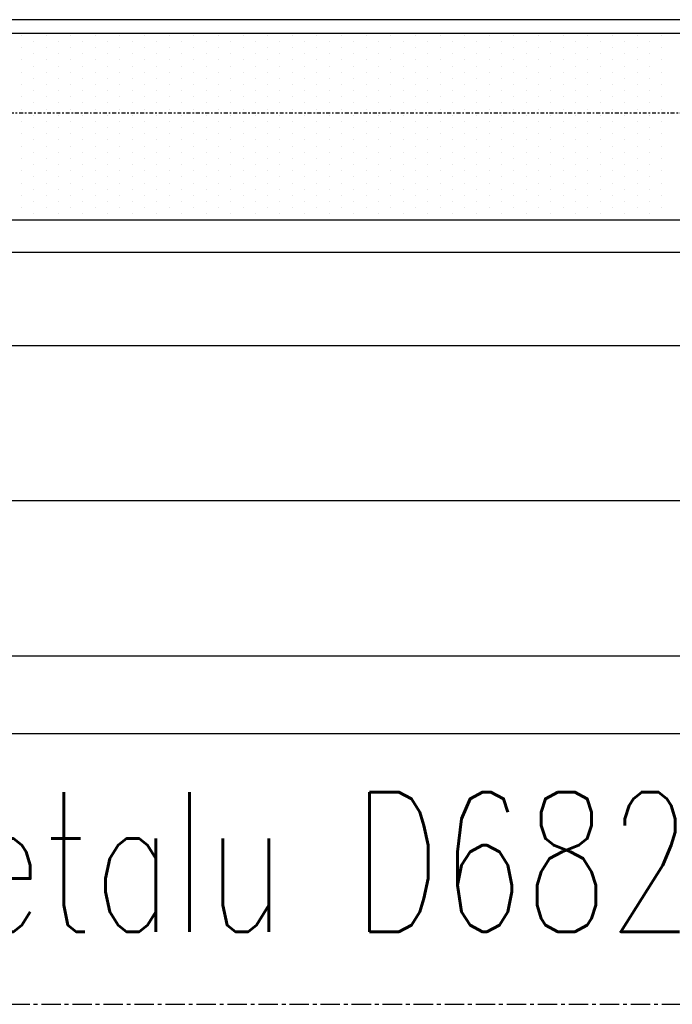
# Model space of a CAD drawing. Header units: inches. Extents: x -281236 to -70395, y 38777 to 102341.
# Tile 115 of 244: x -140590 to -140548, y 50524 to 50588. Entities that reach past the tile are written whole.
import ezdxf

# ---------------------------------------------------------------- set-up
doc = ezdxf.new("R2010")
doc.units = ezdxf.units.IN
doc.header["$MEASUREMENT"] = 0
for name, pattern in [('CENTER', [2, 1.25, -0.25, 0.25, -0.25]), ('DASHDOT', [1, 0.5, -0.25, 0, -0.25]), ('DASHED2', [0.375, 0.25, -0.125])]:
    doc.linetypes.add(name, pattern=pattern)
for name, color, linetype in [('cokół_widok', 255, 'Continuous'), ('Ele-balustrada', 64, 'Continuous'), ('Okn---okna', 5, 'Continuous'), ('Os-osie glowne', 8, 'CENTER'), ('Sc-nadproza kon', 5, 'DASHED2'), ('Sch-opis', 51, 'Continuous'), ('W-idok', 9, 'Continuous'), ('Wyp-grzejniki', 56, 'Continuous')]:
    doc.layers.add(name, color=color, linetype=linetype)
doc.styles.add('ROMANS', font='romans', dxfattribs={"width": 0.85})

# ---------------------------------------------------------------- blocks, each defined once
blk = doc.blocks.new('G_170')
at = {"layer": 'Wyp-grzejniki'}
for p, q in [((0, 0), (-180, 0)), ((-90.173, -0.11), (-90.173, -0.11)), ((-89.379, -0.506), (-89.379, -0.506)), ((-88.585, -0.11), (-88.585, -0.11)), ((-87.791, -0.506), (-87.791, -0.506)), ((-86.998, -0.11), (-86.998, -0.11)), ((-86.204, -0.506), (-86.204, -0.506)), ((-85.41, -0.11), (-85.41, -0.11)), ((-84.616, -0.506), (-84.616, -0.506)), ((-83.823, -0.11), (-83.823, -0.11)), ((-83.029, -0.506), (-83.029, -0.506)), ((-82.235, -0.11), (-82.235, -0.11)), ((-81.441, -0.506), (-81.441, -0.506)), ((-80.648, -0.11), (-80.648, -0.11)), ((-79.854, -0.506), (-79.854, -0.506)), ((-79.06, -0.11), (-79.06, -0.11)), ((-78.266, -0.506), (-78.266, -0.506)), ((-77.473, -0.11), (-77.473, -0.11)), ((-76.679, -0.506), (-76.679, -0.506)), ((-75.885, -0.11), (-75.885, -0.11)), ((-75.091, -0.506), (-75.091, -0.506)), ((-74.298, -0.11), (-74.298, -0.11)), ((-73.504, -0.506), (-73.504, -0.506)), ((-72.71, -0.11), (-72.71, -0.11)), ((-71.916, -0.506), (-71.916, -0.506)), ((-71.123, -0.11), (-71.123, -0.11)), ((-70.329, -0.506), (-70.329, -0.506)), ((-69.535, -0.11), (-69.535, -0.11)), ((-68.741, -0.506), (-68.741, -0.506)), ((-67.948, -0.11), (-67.948, -0.11)), ((-67.154, -0.506), (-67.154, -0.506)), ((-66.36, -0.11), (-66.36, -0.11)), ((-65.566, -0.506), (-65.566, -0.506)), ((-64.773, -0.11), (-64.773, -0.11)), ((-63.979, -0.506), (-63.979, -0.506)), ((-63.185, -0.11), (-63.185, -0.11)), ((-62.391, -0.506), (-62.391, -0.506)), ((-61.598, -0.11), (-61.598, -0.11)), ((-60.804, -0.506), (-60.804, -0.506)), ((-60.01, -0.11), (-60.01, -0.11)), ((-59.216, -0.506), (-59.216, -0.506)), ((-58.423, -0.11), (-58.423, -0.11)), ((-57.629, -0.506), (-57.629, -0.506)), ((-56.835, -0.11), (-56.835, -0.11)), ((-56.041, -0.506), (-56.041, -0.506)), ((-55.248, -0.11), (-55.248, -0.11)), ((-54.454, -0.506), (-54.454, -0.506)), ((-53.66, -0.11), (-53.66, -0.11)), ((-52.866, -0.506), (-52.866, -0.506)), ((-52.073, -0.11), (-52.073, -0.11)), ((-51.279, -0.506), (-51.279, -0.506)), ((-50.485, -0.11), (-50.485, -0.11)), ((-49.691, -0.506), (-49.691, -0.506)), ((-48.898, -0.11), (-48.898, -0.11)), ((-90.173, -0.903), (-90.173, -0.903)), ((-88.585, -0.903), (-88.585, -0.903)), ((-86.998, -0.903), (-86.998, -0.903)), ((-85.41, -0.903), (-85.41, -0.903)), ((-83.823, -0.903), (-83.823, -0.903)), ((-82.235, -0.903), (-82.235, -0.903)), ((-80.648, -0.903), (-80.648, -0.903)), ((-79.06, -0.903), (-79.06, -0.903)), ((-77.473, -0.903), (-77.473, -0.903)), ((-75.885, -0.903), (-75.885, -0.903)), ((-74.298, -0.903), (-74.298, -0.903)), ((-72.71, -0.903), (-72.71, -0.903)), ((-71.123, -0.903), (-71.123, -0.903)), ((-69.535, -0.903), (-69.535, -0.903)), ((-67.948, -0.903), (-67.948, -0.903)), ((-66.36, -0.903), (-66.36, -0.903)), ((-64.773, -0.903), (-64.773, -0.903)), ((-63.185, -0.903), (-63.185, -0.903)), ((-61.598, -0.903), (-61.598, -0.903)), ((-60.01, -0.903), (-60.01, -0.903)), ((-58.423, -0.903), (-58.423, -0.903)), ((-56.835, -0.903), (-56.835, -0.903)), ((-55.248, -0.903), (-55.248, -0.903)), ((-53.66, -0.903), (-53.66, -0.903)), ((-52.073, -0.903), (-52.073, -0.903)), ((-50.485, -0.903), (-50.485, -0.903)), ((-48.898, -0.903), (-48.898, -0.903)), ((-90.173, -1.697), (-90.173, -1.697)), ((-89.379, -1.3), (-89.379, -1.3)), ((-88.585, -1.697), (-88.585, -1.697)), ((-87.791, -1.3), (-87.791, -1.3)), ((-86.998, -1.697), (-86.998, -1.697)), ((-86.204, -1.3), (-86.204, -1.3)), ((-85.41, -1.697), (-85.41, -1.697)), ((-84.616, -1.3), (-84.616, -1.3)), ((-83.823, -1.697), (-83.823, -1.697)), ((-83.029, -1.3), (-83.029, -1.3)), ((-82.235, -1.697), (-82.235, -1.697)), ((-81.441, -1.3), (-81.441, -1.3)), ((-80.648, -1.697), (-80.648, -1.697)), ((-79.854, -1.3), (-79.854, -1.3)), ((-79.06, -1.697), (-79.06, -1.697)), ((-78.266, -1.3), (-78.266, -1.3)), ((-77.473, -1.697), (-77.473, -1.697)), ((-76.679, -1.3), (-76.679, -1.3)), ((-75.885, -1.697), (-75.885, -1.697)), ((-75.091, -1.3), (-75.091, -1.3)), ((-74.298, -1.697), (-74.298, -1.697)), ((-73.504, -1.3), (-73.504, -1.3)), ((-72.71, -1.697), (-72.71, -1.697)), ((-71.916, -1.3), (-71.916, -1.3)), ((-71.123, -1.697), (-71.123, -1.697)), ((-70.329, -1.3), (-70.329, -1.3)), ((-69.535, -1.697), (-69.535, -1.697)), ((-68.741, -1.3), (-68.741, -1.3)), ((-67.948, -1.697), (-67.948, -1.697)), ((-67.154, -1.3), (-67.154, -1.3)), ((-66.36, -1.697), (-66.36, -1.697)), ((-65.566, -1.3), (-65.566, -1.3)), ((-64.773, -1.697), (-64.773, -1.697)), ((-63.979, -1.3), (-63.979, -1.3)), ((-63.185, -1.697), (-63.185, -1.697)), ((-62.391, -1.3), (-62.391, -1.3)), ((-61.598, -1.697), (-61.598, -1.697)), ((-60.804, -1.3), (-60.804, -1.3)), ((-60.01, -1.697), (-60.01, -1.697)), ((-59.216, -1.3), (-59.216, -1.3)), ((-58.423, -1.697), (-58.423, -1.697)), ((-57.629, -1.3), (-57.629, -1.3)), ((-56.835, -1.697), (-56.835, -1.697)), ((-56.041, -1.3), (-56.041, -1.3)), ((-55.248, -1.697), (-55.248, -1.697)), ((-54.454, -1.3), (-54.454, -1.3)), ((-53.66, -1.697), (-53.66, -1.697)), ((-52.866, -1.3), (-52.866, -1.3)), ((-52.073, -1.697), (-52.073, -1.697)), ((-51.279, -1.3), (-51.279, -1.3)), ((-50.485, -1.697), (-50.485, -1.697)), ((-49.691, -1.3), (-49.691, -1.3)), ((-48.898, -1.697), (-48.898, -1.697)), ((-90.173, -2.491), (-90.173, -2.491)), ((-89.379, -2.094), (-89.379, -2.094)), ((-88.585, -2.491), (-88.585, -2.491)), ((-87.791, -2.094), (-87.791, -2.094)), ((-86.998, -2.491), (-86.998, -2.491)), ((-86.204, -2.094), (-86.204, -2.094)), ((-85.41, -2.491), (-85.41, -2.491)), ((-84.616, -2.094), (-84.616, -2.094)), ((-83.823, -2.491), (-83.823, -2.491)), ((-83.029, -2.094), (-83.029, -2.094)), ((-82.235, -2.491), (-82.235, -2.491)), ((-81.441, -2.094), (-81.441, -2.094)), ((-80.648, -2.491), (-80.648, -2.491)), ((-79.854, -2.094), (-79.854, -2.094)), ((-79.06, -2.491), (-79.06, -2.491)), ((-78.266, -2.094), (-78.266, -2.094)), ((-77.473, -2.491), (-77.473, -2.491)), ((-76.679, -2.094), (-76.679, -2.094)), ((-75.885, -2.491), (-75.885, -2.491)), ((-75.091, -2.094), (-75.091, -2.094)), ((-74.298, -2.491), (-74.298, -2.491)), ((-73.504, -2.094), (-73.504, -2.094)), ((-72.71, -2.491), (-72.71, -2.491)), ((-71.916, -2.094), (-71.916, -2.094)), ((-71.123, -2.491), (-71.123, -2.491)), ((-70.329, -2.094), (-70.329, -2.094)), ((-69.535, -2.491), (-69.535, -2.491)), ((-68.741, -2.094), (-68.741, -2.094)), ((-67.948, -2.491), (-67.948, -2.491)), ((-67.154, -2.094), (-67.154, -2.094)), ((-66.36, -2.491), (-66.36, -2.491)), ((-65.566, -2.094), (-65.566, -2.094)), ((-64.773, -2.491), (-64.773, -2.491)), ((-63.979, -2.094), (-63.979, -2.094)), ((-63.185, -2.491), (-63.185, -2.491)), ((-62.391, -2.094), (-62.391, -2.094)), ((-61.598, -2.491), (-61.598, -2.491)), ((-60.804, -2.094), (-60.804, -2.094)), ((-60.01, -2.491), (-60.01, -2.491)), ((-59.216, -2.094), (-59.216, -2.094)), ((-58.423, -2.491), (-58.423, -2.491)), ((-57.629, -2.094), (-57.629, -2.094)), ((-56.835, -2.491), (-56.835, -2.491)), ((-56.041, -2.094), (-56.041, -2.094)), ((-55.248, -2.491), (-55.248, -2.491)), ((-54.454, -2.094), (-54.454, -2.094)), ((-53.66, -2.491), (-53.66, -2.491)), ((-52.866, -2.094), (-52.866, -2.094)), ((-52.073, -2.491), (-52.073, -2.491)), ((-51.279, -2.094), (-51.279, -2.094)), ((-50.485, -2.491), (-50.485, -2.491)), ((-49.691, -2.094), (-49.691, -2.094)), ((-48.898, -2.491), (-48.898, -2.491)), ((-89.379, -2.888), (-89.379, -2.888)), ((-87.791, -2.888), (-87.791, -2.888)), ((-86.204, -2.888), (-86.204, -2.888)), ((-84.616, -2.888), (-84.616, -2.888)), ((-83.029, -2.888), (-83.029, -2.888)), ((-81.441, -2.888), (-81.441, -2.888)), ((-79.854, -2.888), (-79.854, -2.888)), ((-78.266, -2.888), (-78.266, -2.888)), ((-76.679, -2.888), (-76.679, -2.888)), ((-75.091, -2.888), (-75.091, -2.888)), ((-73.504, -2.888), (-73.504, -2.888)), ((-71.916, -2.888), (-71.916, -2.888)), ((-70.329, -2.888), (-70.329, -2.888)), ((-68.741, -2.888), (-68.741, -2.888)), ((-67.154, -2.888), (-67.154, -2.888)), ((-65.566, -2.888), (-65.566, -2.888)), ((-63.979, -2.888), (-63.979, -2.888)), ((-62.391, -2.888), (-62.391, -2.888)), ((-60.804, -2.888), (-60.804, -2.888)), ((-59.216, -2.888), (-59.216, -2.888)), ((-57.629, -2.888), (-57.629, -2.888)), ((-56.041, -2.888), (-56.041, -2.888)), ((-54.454, -2.888), (-54.454, -2.888)), ((-52.866, -2.888), (-52.866, -2.888)), ((-51.279, -2.888), (-51.279, -2.888)), ((-49.691, -2.888), (-49.691, -2.888)), ((-90.173, -3.285), (-90.173, -3.285)), ((-89.379, -3.681), (-89.379, -3.681)), ((-88.585, -3.285), (-88.585, -3.285)), ((-87.791, -3.681), (-87.791, -3.681)), ((-86.998, -3.285), (-86.998, -3.285)), ((-86.204, -3.681), (-86.204, -3.681)), ((-85.41, -3.285), (-85.41, -3.285)), ((-84.616, -3.681), (-84.616, -3.681)), ((-83.823, -3.285), (-83.823, -3.285)), ((-83.029, -3.681), (-83.029, -3.681)), ((-82.235, -3.285), (-82.235, -3.285)), ((-81.441, -3.681), (-81.441, -3.681)), ((-80.648, -3.285), (-80.648, -3.285)), ((-79.854, -3.681), (-79.854, -3.681)), ((-79.06, -3.285), (-79.06, -3.285)), ((-78.266, -3.681), (-78.266, -3.681)), ((-77.473, -3.285), (-77.473, -3.285)), ((-76.679, -3.681), (-76.679, -3.681)), ((-75.885, -3.285), (-75.885, -3.285)), ((-75.091, -3.681), (-75.091, -3.681)), ((-74.298, -3.285), (-74.298, -3.285)), ((-73.504, -3.681), (-73.504, -3.681)), ((-72.71, -3.285), (-72.71, -3.285)), ((-71.916, -3.681), (-71.916, -3.681)), ((-71.123, -3.285), (-71.123, -3.285)), ((-70.329, -3.681), (-70.329, -3.681)), ((-69.535, -3.285), (-69.535, -3.285)), ((-68.741, -3.681), (-68.741, -3.681)), ((-67.948, -3.285), (-67.948, -3.285)), ((-67.154, -3.681), (-67.154, -3.681)), ((-66.36, -3.285), (-66.36, -3.285)), ((-65.566, -3.681), (-65.566, -3.681)), ((-64.773, -3.285), (-64.773, -3.285)), ((-63.979, -3.681), (-63.979, -3.681)), ((-63.185, -3.285), (-63.185, -3.285)), ((-62.391, -3.681), (-62.391, -3.681)), ((-61.598, -3.285), (-61.598, -3.285)), ((-60.804, -3.681), (-60.804, -3.681)), ((-60.01, -3.285), (-60.01, -3.285)), ((-59.216, -3.681), (-59.216, -3.681)), ((-58.423, -3.285), (-58.423, -3.285)), ((-57.629, -3.681), (-57.629, -3.681)), ((-56.835, -3.285), (-56.835, -3.285)), ((-56.041, -3.681), (-56.041, -3.681)), ((-55.248, -3.285), (-55.248, -3.285)), ((-54.454, -3.681), (-54.454, -3.681)), ((-53.66, -3.285), (-53.66, -3.285)), ((-52.866, -3.681), (-52.866, -3.681)), ((-52.073, -3.285), (-52.073, -3.285)), ((-51.279, -3.681), (-51.279, -3.681)), ((-50.485, -3.285), (-50.485, -3.285)), ((-49.691, -3.681), (-49.691, -3.681)), ((-48.898, -3.285), (-48.898, -3.285)), ((-90.173, -4.078), (-90.173, -4.078)), ((-88.585, -4.078), (-88.585, -4.078)), ((-86.998, -4.078), (-86.998, -4.078)), ((-85.41, -4.078), (-85.41, -4.078)), ((-83.823, -4.078), (-83.823, -4.078)), ((-82.235, -4.078), (-82.235, -4.078)), ((-80.648, -4.078), (-80.648, -4.078)), ((-79.06, -4.078), (-79.06, -4.078)), ((-77.473, -4.078), (-77.473, -4.078)), ((-75.885, -4.078), (-75.885, -4.078)), ((-74.298, -4.078), (-74.298, -4.078)), ((-72.71, -4.078), (-72.71, -4.078)), ((-71.123, -4.078), (-71.123, -4.078)), ((-69.535, -4.078), (-69.535, -4.078)), ((-67.948, -4.078), (-67.948, -4.078)), ((-66.36, -4.078), (-66.36, -4.078)), ((-64.773, -4.078), (-64.773, -4.078)), ((-63.185, -4.078), (-63.185, -4.078)), ((-61.598, -4.078), (-61.598, -4.078)), ((-60.01, -4.078), (-60.01, -4.078)), ((-58.423, -4.078), (-58.423, -4.078)), ((-56.835, -4.078), (-56.835, -4.078)), ((-55.248, -4.078), (-55.248, -4.078)), ((-53.66, -4.078), (-53.66, -4.078)), ((-52.073, -4.078), (-52.073, -4.078)), ((-50.485, -4.078), (-50.485, -4.078)), ((-48.898, -4.078), (-48.898, -4.078)), ((-90.173, -4.872), (-90.173, -4.872)), ((-89.379, -4.475), (-89.379, -4.475)), ((-88.585, -4.872), (-88.585, -4.872)), ((-87.791, -4.475), (-87.791, -4.475)), ((-86.998, -4.872), (-86.998, -4.872)), ((-86.204, -4.475), (-86.204, -4.475)), ((-85.41, -4.872), (-85.41, -4.872)), ((-84.616, -4.475), (-84.616, -4.475)), ((-83.823, -4.872), (-83.823, -4.872)), ((-83.029, -4.475), (-83.029, -4.475)), ((-82.235, -4.872), (-82.235, -4.872)), ((-81.441, -4.475), (-81.441, -4.475)), ((-80.648, -4.872), (-80.648, -4.872)), ((-79.854, -4.475), (-79.854, -4.475)), ((-79.06, -4.872), (-79.06, -4.872)), ((-78.266, -4.475), (-78.266, -4.475)), ((-77.473, -4.872), (-77.473, -4.872)), ((-76.679, -4.475), (-76.679, -4.475)), ((-75.885, -4.872), (-75.885, -4.872)), ((-75.091, -4.475), (-75.091, -4.475)), ((-74.298, -4.872), (-74.298, -4.872)), ((-73.504, -4.475), (-73.504, -4.475)), ((-72.71, -4.872), (-72.71, -4.872)), ((-71.916, -4.475), (-71.916, -4.475)), ((-71.123, -4.872), (-71.123, -4.872)), ((-70.329, -4.475), (-70.329, -4.475)), ((-69.535, -4.872), (-69.535, -4.872)), ((-68.741, -4.475), (-68.741, -4.475)), ((-67.948, -4.872), (-67.948, -4.872)), ((-67.154, -4.475), (-67.154, -4.475)), ((-66.36, -4.872), (-66.36, -4.872)), ((-65.566, -4.475), (-65.566, -4.475)), ((-64.773, -4.872), (-64.773, -4.872)), ((-63.979, -4.475), (-63.979, -4.475)), ((-63.185, -4.872), (-63.185, -4.872)), ((-62.391, -4.475), (-62.391, -4.475)), ((-61.598, -4.872), (-61.598, -4.872)), ((-60.804, -4.475), (-60.804, -4.475)), ((-60.01, -4.872), (-60.01, -4.872)), ((-59.216, -4.475), (-59.216, -4.475)), ((-58.423, -4.872), (-58.423, -4.872)), ((-57.629, -4.475), (-57.629, -4.475)), ((-56.835, -4.872), (-56.835, -4.872)), ((-56.041, -4.475), (-56.041, -4.475)), ((-55.248, -4.872), (-55.248, -4.872)), ((-54.454, -4.475), (-54.454, -4.475)), ((-53.66, -4.872), (-53.66, -4.872)), ((-52.866, -4.475), (-52.866, -4.475)), ((-52.073, -4.872), (-52.073, -4.872)), ((-51.279, -4.475), (-51.279, -4.475)), ((-50.485, -4.872), (-50.485, -4.872)), ((-49.691, -4.475), (-49.691, -4.475)), ((-48.898, -4.872), (-48.898, -4.872)), ((-90.173, -5.666), (-90.173, -5.666)), ((-89.379, -5.269), (-89.379, -5.269)), ((-88.585, -5.666), (-88.585, -5.666)), ((-87.791, -5.269), (-87.791, -5.269)), ((-86.998, -5.666), (-86.998, -5.666)), ((-86.204, -5.269), (-86.204, -5.269)), ((-85.41, -5.666), (-85.41, -5.666)), ((-84.616, -5.269), (-84.616, -5.269)), ((-83.823, -5.666), (-83.823, -5.666)), ((-83.029, -5.269), (-83.029, -5.269)), ((-82.235, -5.666), (-82.235, -5.666)), ((-81.441, -5.269), (-81.441, -5.269)), ((-80.648, -5.666), (-80.648, -5.666)), ((-79.854, -5.269), (-79.854, -5.269)), ((-79.06, -5.666), (-79.06, -5.666)), ((-78.266, -5.269), (-78.266, -5.269)), ((-77.473, -5.666), (-77.473, -5.666)), ((-76.679, -5.269), (-76.679, -5.269)), ((-75.885, -5.666), (-75.885, -5.666)), ((-75.091, -5.269), (-75.091, -5.269)), ((-74.298, -5.666), (-74.298, -5.666)), ((-73.504, -5.269), (-73.504, -5.269)), ((-72.71, -5.666), (-72.71, -5.666)), ((-71.916, -5.269), (-71.916, -5.269)), ((-71.123, -5.666), (-71.123, -5.666)), ((-70.329, -5.269), (-70.329, -5.269)), ((-69.535, -5.666), (-69.535, -5.666)), ((-68.741, -5.269), (-68.741, -5.269)), ((-67.948, -5.666), (-67.948, -5.666)), ((-67.154, -5.269), (-67.154, -5.269)), ((-66.36, -5.666), (-66.36, -5.666)), ((-65.566, -5.269), (-65.566, -5.269)), ((-64.773, -5.666), (-64.773, -5.666)), ((-63.979, -5.269), (-63.979, -5.269)), ((-63.185, -5.666), (-63.185, -5.666)), ((-62.391, -5.269), (-62.391, -5.269)), ((-61.598, -5.666), (-61.598, -5.666)), ((-60.804, -5.269), (-60.804, -5.269)), ((-60.01, -5.666), (-60.01, -5.666)), ((-59.216, -5.269), (-59.216, -5.269)), ((-58.423, -5.666), (-58.423, -5.666)), ((-57.629, -5.269), (-57.629, -5.269)), ((-56.835, -5.666), (-56.835, -5.666)), ((-56.041, -5.269), (-56.041, -5.269)), ((-55.248, -5.666), (-55.248, -5.666)), ((-54.454, -5.269), (-54.454, -5.269)), ((-53.66, -5.666), (-53.66, -5.666)), ((-52.866, -5.269), (-52.866, -5.269)), ((-52.073, -5.666), (-52.073, -5.666)), ((-51.279, -5.269), (-51.279, -5.269)), ((-50.485, -5.666), (-50.485, -5.666)), ((-49.691, -5.269), (-49.691, -5.269)), ((-48.898, -5.666), (-48.898, -5.666)), ((-89.379, -6.063), (-89.379, -6.063)), ((-87.791, -6.063), (-87.791, -6.063)), ((-86.204, -6.063), (-86.204, -6.063)), ((-84.616, -6.063), (-84.616, -6.063)), ((-83.029, -6.063), (-83.029, -6.063)), ((-81.441, -6.063), (-81.441, -6.063)), ((-79.854, -6.063), (-79.854, -6.063)), ((-78.266, -6.063), (-78.266, -6.063)), ((-76.679, -6.063), (-76.679, -6.063)), ((-75.091, -6.063), (-75.091, -6.063)), ((-73.504, -6.063), (-73.504, -6.063)), ((-71.916, -6.063), (-71.916, -6.063)), ((-70.329, -6.063), (-70.329, -6.063)), ((-68.741, -6.063), (-68.741, -6.063)), ((-67.154, -6.063), (-67.154, -6.063)), ((-65.566, -6.063), (-65.566, -6.063)), ((-63.979, -6.063), (-63.979, -6.063)), ((-62.391, -6.063), (-62.391, -6.063)), ((-60.804, -6.063), (-60.804, -6.063)), ((-59.216, -6.063), (-59.216, -6.063)), ((-57.629, -6.063), (-57.629, -6.063)), ((-56.041, -6.063), (-56.041, -6.063)), ((-54.454, -6.063), (-54.454, -6.063)), ((-52.866, -6.063), (-52.866, -6.063)), ((-51.279, -6.063), (-51.279, -6.063)), ((-49.691, -6.063), (-49.691, -6.063)), ((-90.173, -6.46), (-90.173, -6.46)), ((-89.379, -6.856), (-89.379, -6.856)), ((-88.585, -6.46), (-88.585, -6.46)), ((-87.791, -6.856), (-87.791, -6.856)), ((-86.998, -6.46), (-86.998, -6.46)), ((-86.204, -6.856), (-86.204, -6.856)), ((-85.41, -6.46), (-85.41, -6.46)), ((-84.616, -6.856), (-84.616, -6.856)), ((-83.823, -6.46), (-83.823, -6.46)), ((-83.029, -6.856), (-83.029, -6.856)), ((-82.235, -6.46), (-82.235, -6.46)), ((-81.441, -6.856), (-81.441, -6.856)), ((-80.648, -6.46), (-80.648, -6.46)), ((-79.854, -6.856), (-79.854, -6.856)), ((-79.06, -6.46), (-79.06, -6.46)), ((-78.266, -6.856), (-78.266, -6.856)), ((-77.473, -6.46), (-77.473, -6.46)), ((-76.679, -6.856), (-76.679, -6.856)), ((-75.885, -6.46), (-75.885, -6.46)), ((-75.091, -6.856), (-75.091, -6.856)), ((-74.298, -6.46), (-74.298, -6.46)), ((-73.504, -6.856), (-73.504, -6.856)), ((-72.71, -6.46), (-72.71, -6.46)), ((-71.916, -6.856), (-71.916, -6.856)), ((-71.123, -6.46), (-71.123, -6.46)), ((-70.329, -6.856), (-70.329, -6.856)), ((-69.535, -6.46), (-69.535, -6.46)), ((-68.741, -6.856), (-68.741, -6.856)), ((-67.948, -6.46), (-67.948, -6.46)), ((-67.154, -6.856), (-67.154, -6.856)), ((-66.36, -6.46), (-66.36, -6.46)), ((-65.566, -6.856), (-65.566, -6.856)), ((-64.773, -6.46), (-64.773, -6.46)), ((-63.979, -6.856), (-63.979, -6.856)), ((-63.185, -6.46), (-63.185, -6.46)), ((-62.391, -6.856), (-62.391, -6.856)), ((-61.598, -6.46), (-61.598, -6.46)), ((-60.804, -6.856), (-60.804, -6.856)), ((-60.01, -6.46), (-60.01, -6.46)), ((-59.216, -6.856), (-59.216, -6.856)), ((-58.423, -6.46), (-58.423, -6.46)), ((-57.629, -6.856), (-57.629, -6.856)), ((-56.835, -6.46), (-56.835, -6.46)), ((-56.041, -6.856), (-56.041, -6.856)), ((-55.248, -6.46), (-55.248, -6.46)), ((-54.454, -6.856), (-54.454, -6.856)), ((-53.66, -6.46), (-53.66, -6.46)), ((-52.866, -6.856), (-52.866, -6.856)), ((-52.073, -6.46), (-52.073, -6.46)), ((-51.279, -6.856), (-51.279, -6.856)), ((-50.485, -6.46), (-50.485, -6.46)), ((-49.691, -6.856), (-49.691, -6.856)), ((-48.898, -6.46), (-48.898, -6.46)), ((-90.173, -7.253), (-90.173, -7.253)), ((-88.585, -7.253), (-88.585, -7.253)), ((-86.998, -7.253), (-86.998, -7.253)), ((-85.41, -7.253), (-85.41, -7.253)), ((-83.823, -7.253), (-83.823, -7.253)), ((-82.235, -7.253), (-82.235, -7.253)), ((-80.648, -7.253), (-80.648, -7.253)), ((-79.06, -7.253), (-79.06, -7.253)), ((-77.473, -7.253), (-77.473, -7.253)), ((-75.885, -7.253), (-75.885, -7.253)), ((-74.298, -7.253), (-74.298, -7.253)), ((-72.71, -7.253), (-72.71, -7.253)), ((-71.123, -7.253), (-71.123, -7.253)), ((-69.535, -7.253), (-69.535, -7.253)), ((-67.948, -7.253), (-67.948, -7.253)), ((-66.36, -7.253), (-66.36, -7.253)), ((-64.773, -7.253), (-64.773, -7.253)), ((-63.185, -7.253), (-63.185, -7.253)), ((-61.598, -7.253), (-61.598, -7.253)), ((-60.01, -7.253), (-60.01, -7.253)), ((-58.423, -7.253), (-58.423, -7.253)), ((-56.835, -7.253), (-56.835, -7.253)), ((-55.248, -7.253), (-55.248, -7.253)), ((-53.66, -7.253), (-53.66, -7.253)), ((-52.073, -7.253), (-52.073, -7.253)), ((-50.485, -7.253), (-50.485, -7.253)), ((-48.898, -7.253), (-48.898, -7.253)), ((-90.173, -8.047), (-90.173, -8.047)), ((-89.379, -7.65), (-89.379, -7.65)), ((-88.585, -8.047), (-88.585, -8.047)), ((-87.791, -7.65), (-87.791, -7.65)), ((-86.998, -8.047), (-86.998, -8.047)), ((-86.204, -7.65), (-86.204, -7.65)), ((-85.41, -8.047), (-85.41, -8.047)), ((-84.616, -7.65), (-84.616, -7.65)), ((-83.823, -8.047), (-83.823, -8.047)), ((-83.029, -7.65), (-83.029, -7.65)), ((-82.235, -8.047), (-82.235, -8.047)), ((-81.441, -7.65), (-81.441, -7.65)), ((-80.648, -8.047), (-80.648, -8.047)), ((-79.854, -7.65), (-79.854, -7.65)), ((-79.06, -8.047), (-79.06, -8.047)), ((-78.266, -7.65), (-78.266, -7.65)), ((-77.473, -8.047), (-77.473, -8.047)), ((-76.679, -7.65), (-76.679, -7.65)), ((-75.885, -8.047), (-75.885, -8.047)), ((-75.091, -7.65), (-75.091, -7.65)), ((-74.298, -8.047), (-74.298, -8.047)), ((-73.504, -7.65), (-73.504, -7.65)), ((-72.71, -8.047), (-72.71, -8.047)), ((-71.916, -7.65), (-71.916, -7.65)), ((-71.123, -8.047), (-71.123, -8.047)), ((-70.329, -7.65), (-70.329, -7.65)), ((-69.535, -8.047), (-69.535, -8.047)), ((-68.741, -7.65), (-68.741, -7.65)), ((-67.948, -8.047), (-67.948, -8.047)), ((-67.154, -7.65), (-67.154, -7.65)), ((-66.36, -8.047), (-66.36, -8.047)), ((-65.566, -7.65), (-65.566, -7.65)), ((-64.773, -8.047), (-64.773, -8.047)), ((-63.979, -7.65), (-63.979, -7.65)), ((-63.185, -8.047), (-63.185, -8.047)), ((-62.391, -7.65), (-62.391, -7.65)), ((-61.598, -8.047), (-61.598, -8.047)), ((-60.804, -7.65), (-60.804, -7.65)), ((-60.01, -8.047), (-60.01, -8.047)), ((-59.216, -7.65), (-59.216, -7.65)), ((-58.423, -8.047), (-58.423, -8.047)), ((-57.629, -7.65), (-57.629, -7.65)), ((-56.835, -8.047), (-56.835, -8.047)), ((-56.041, -7.65), (-56.041, -7.65)), ((-55.248, -8.047), (-55.248, -8.047)), ((-54.454, -7.65), (-54.454, -7.65)), ((-53.66, -8.047), (-53.66, -8.047)), ((-52.866, -7.65), (-52.866, -7.65)), ((-52.073, -8.047), (-52.073, -8.047)), ((-51.279, -7.65), (-51.279, -7.65)), ((-50.485, -8.047), (-50.485, -8.047)), ((-49.691, -7.65), (-49.691, -7.65)), ((-48.898, -8.047), (-48.898, -8.047)), ((-90.173, -8.841), (-90.173, -8.841)), ((-89.379, -8.444), (-89.379, -8.444)), ((-88.585, -8.841), (-88.585, -8.841)), ((-87.791, -8.444), (-87.791, -8.444)), ((-86.998, -8.841), (-86.998, -8.841)), ((-86.204, -8.444), (-86.204, -8.444)), ((-85.41, -8.841), (-85.41, -8.841)), ((-84.616, -8.444), (-84.616, -8.444)), ((-83.823, -8.841), (-83.823, -8.841)), ((-83.029, -8.444), (-83.029, -8.444)), ((-82.235, -8.841), (-82.235, -8.841)), ((-81.441, -8.444), (-81.441, -8.444)), ((-80.648, -8.841), (-80.648, -8.841)), ((-79.854, -8.444), (-79.854, -8.444)), ((-79.06, -8.841), (-79.06, -8.841)), ((-78.266, -8.444), (-78.266, -8.444)), ((-77.473, -8.841), (-77.473, -8.841)), ((-76.679, -8.444), (-76.679, -8.444)), ((-75.885, -8.841), (-75.885, -8.841)), ((-75.091, -8.444), (-75.091, -8.444)), ((-74.298, -8.841), (-74.298, -8.841)), ((-73.504, -8.444), (-73.504, -8.444)), ((-72.71, -8.841), (-72.71, -8.841)), ((-71.916, -8.444), (-71.916, -8.444)), ((-71.123, -8.841), (-71.123, -8.841)), ((-70.329, -8.444), (-70.329, -8.444)), ((-69.535, -8.841), (-69.535, -8.841)), ((-68.741, -8.444), (-68.741, -8.444)), ((-67.948, -8.841), (-67.948, -8.841)), ((-67.154, -8.444), (-67.154, -8.444)), ((-66.36, -8.841), (-66.36, -8.841)), ((-65.566, -8.444), (-65.566, -8.444)), ((-64.773, -8.841), (-64.773, -8.841)), ((-63.979, -8.444), (-63.979, -8.444)), ((-63.185, -8.841), (-63.185, -8.841)), ((-62.391, -8.444), (-62.391, -8.444)), ((-61.598, -8.841), (-61.598, -8.841)), ((-60.804, -8.444), (-60.804, -8.444)), ((-60.01, -8.841), (-60.01, -8.841)), ((-59.216, -8.444), (-59.216, -8.444)), ((-58.423, -8.841), (-58.423, -8.841)), ((-57.629, -8.444), (-57.629, -8.444)), ((-56.835, -8.841), (-56.835, -8.841)), ((-56.041, -8.444), (-56.041, -8.444)), ((-55.248, -8.841), (-55.248, -8.841)), ((-54.454, -8.444), (-54.454, -8.444)), ((-53.66, -8.841), (-53.66, -8.841)), ((-52.866, -8.444), (-52.866, -8.444)), ((-52.073, -8.841), (-52.073, -8.841)), ((-51.279, -8.444), (-51.279, -8.444)), ((-50.485, -8.841), (-50.485, -8.841)), ((-49.691, -8.444), (-49.691, -8.444)), ((-48.898, -8.841), (-48.898, -8.841)), ((-89.379, -9.238), (-89.379, -9.238)), ((-87.791, -9.238), (-87.791, -9.238)), ((-86.204, -9.238), (-86.204, -9.238)), ((-84.616, -9.238), (-84.616, -9.238)), ((-83.029, -9.238), (-83.029, -9.238)), ((-81.441, -9.238), (-81.441, -9.238)), ((-79.854, -9.238), (-79.854, -9.238)), ((-78.266, -9.238), (-78.266, -9.238)), ((-76.679, -9.238), (-76.679, -9.238)), ((-75.091, -9.238), (-75.091, -9.238)), ((-73.504, -9.238), (-73.504, -9.238)), ((-71.916, -9.238), (-71.916, -9.238)), ((-70.329, -9.238), (-70.329, -9.238)), ((-68.741, -9.238), (-68.741, -9.238)), ((-67.154, -9.238), (-67.154, -9.238)), ((-65.566, -9.238), (-65.566, -9.238)), ((-63.979, -9.238), (-63.979, -9.238)), ((-62.391, -9.238), (-62.391, -9.238)), ((-60.804, -9.238), (-60.804, -9.238)), ((-59.216, -9.238), (-59.216, -9.238)), ((-57.629, -9.238), (-57.629, -9.238)), ((-56.041, -9.238), (-56.041, -9.238)), ((-54.454, -9.238), (-54.454, -9.238)), ((-52.866, -9.238), (-52.866, -9.238)), ((-51.279, -9.238), (-51.279, -9.238)), ((-49.691, -9.238), (-49.691, -9.238)), ((-90.173, -9.635), (-90.173, -9.635)), ((-89.379, -10.031), (-89.379, -10.031)), ((-88.585, -9.635), (-88.585, -9.635)), ((-87.791, -10.031), (-87.791, -10.031)), ((-86.998, -9.635), (-86.998, -9.635)), ((-86.204, -10.031), (-86.204, -10.031)), ((-85.41, -9.635), (-85.41, -9.635)), ((-84.616, -10.031), (-84.616, -10.031)), ((-83.823, -9.635), (-83.823, -9.635)), ((-83.029, -10.031), (-83.029, -10.031)), ((-82.235, -9.635), (-82.235, -9.635)), ((-81.441, -10.031), (-81.441, -10.031)), ((-80.648, -9.635), (-80.648, -9.635)), ((-79.854, -10.031), (-79.854, -10.031)), ((-79.06, -9.635), (-79.06, -9.635)), ((-78.266, -10.031), (-78.266, -10.031)), ((-77.473, -9.635), (-77.473, -9.635)), ((-76.679, -10.031), (-76.679, -10.031)), ((-75.885, -9.635), (-75.885, -9.635)), ((-75.091, -10.031), (-75.091, -10.031)), ((-74.298, -9.635), (-74.298, -9.635)), ((-73.504, -10.031), (-73.504, -10.031)), ((-72.71, -9.635), (-72.71, -9.635)), ((-71.916, -10.031), (-71.916, -10.031)), ((-71.123, -9.635), (-71.123, -9.635)), ((-70.329, -10.031), (-70.329, -10.031)), ((-69.535, -9.635), (-69.535, -9.635)), ((-68.741, -10.031), (-68.741, -10.031)), ((-67.948, -9.635), (-67.948, -9.635)), ((-67.154, -10.031), (-67.154, -10.031)), ((-66.36, -9.635), (-66.36, -9.635)), ((-65.566, -10.031), (-65.566, -10.031)), ((-64.773, -9.635), (-64.773, -9.635)), ((-63.979, -10.031), (-63.979, -10.031)), ((-63.185, -9.635), (-63.185, -9.635)), ((-62.391, -10.031), (-62.391, -10.031)), ((-61.598, -9.635), (-61.598, -9.635)), ((-60.804, -10.031), (-60.804, -10.031)), ((-60.01, -9.635), (-60.01, -9.635)), ((-59.216, -10.031), (-59.216, -10.031)), ((-58.423, -9.635), (-58.423, -9.635)), ((-57.629, -10.031), (-57.629, -10.031)), ((-56.835, -9.635), (-56.835, -9.635)), ((-56.041, -10.031), (-56.041, -10.031)), ((-55.248, -9.635), (-55.248, -9.635)), ((-54.454, -10.031), (-54.454, -10.031)), ((-53.66, -9.635), (-53.66, -9.635)), ((-52.866, -10.031), (-52.866, -10.031)), ((-52.073, -9.635), (-52.073, -9.635)), ((-51.279, -10.031), (-51.279, -10.031)), ((-50.485, -9.635), (-50.485, -9.635)), ((-49.691, -10.031), (-49.691, -10.031)), ((-48.898, -9.635), (-48.898, -9.635)), ((-90.173, -10.428), (-90.173, -10.428)), ((-88.585, -10.428), (-88.585, -10.428)), ((-86.998, -10.428), (-86.998, -10.428)), ((-85.41, -10.428), (-85.41, -10.428)), ((-83.823, -10.428), (-83.823, -10.428)), ((-82.235, -10.428), (-82.235, -10.428)), ((-80.648, -10.428), (-80.648, -10.428)), ((-79.06, -10.428), (-79.06, -10.428)), ((-77.473, -10.428), (-77.473, -10.428)), ((-75.885, -10.428), (-75.885, -10.428)), ((-74.298, -10.428), (-74.298, -10.428)), ((-72.71, -10.428), (-72.71, -10.428)), ((-71.123, -10.428), (-71.123, -10.428)), ((-69.535, -10.428), (-69.535, -10.428)), ((-67.948, -10.428), (-67.948, -10.428)), ((-66.36, -10.428), (-66.36, -10.428)), ((-64.773, -10.428), (-64.773, -10.428)), ((-63.185, -10.428), (-63.185, -10.428)), ((-61.598, -10.428), (-61.598, -10.428)), ((-60.01, -10.428), (-60.01, -10.428)), ((-58.423, -10.428), (-58.423, -10.428)), ((-56.835, -10.428), (-56.835, -10.428)), ((-55.248, -10.428), (-55.248, -10.428)), ((-53.66, -10.428), (-53.66, -10.428)), ((-52.073, -10.428), (-52.073, -10.428)), ((-50.485, -10.428), (-50.485, -10.428)), ((-48.898, -10.428), (-48.898, -10.428)), ((-90.173, -11.222), (-90.173, -11.222)), ((-89.379, -10.825), (-89.379, -10.825)), ((-88.585, -11.222), (-88.585, -11.222)), ((-87.791, -10.825), (-87.791, -10.825)), ((-86.998, -11.222), (-86.998, -11.222)), ((-86.204, -10.825), (-86.204, -10.825)), ((-85.41, -11.222), (-85.41, -11.222)), ((-84.616, -10.825), (-84.616, -10.825)), ((-83.823, -11.222), (-83.823, -11.222)), ((-83.029, -10.825), (-83.029, -10.825)), ((-82.235, -11.222), (-82.235, -11.222)), ((-81.441, -10.825), (-81.441, -10.825)), ((-80.648, -11.222), (-80.648, -11.222)), ((-79.854, -10.825), (-79.854, -10.825)), ((-79.06, -11.222), (-79.06, -11.222)), ((-78.266, -10.825), (-78.266, -10.825)), ((-77.473, -11.222), (-77.473, -11.222)), ((-76.679, -10.825), (-76.679, -10.825)), ((-75.885, -11.222), (-75.885, -11.222)), ((-75.091, -10.825), (-75.091, -10.825)), ((-74.298, -11.222), (-74.298, -11.222)), ((-73.504, -10.825), (-73.504, -10.825)), ((-72.71, -11.222), (-72.71, -11.222)), ((-71.916, -10.825), (-71.916, -10.825)), ((-71.123, -11.222), (-71.123, -11.222)), ((-70.329, -10.825), (-70.329, -10.825)), ((-69.535, -11.222), (-69.535, -11.222)), ((-68.741, -10.825), (-68.741, -10.825)), ((-67.948, -11.222), (-67.948, -11.222)), ((-67.154, -10.825), (-67.154, -10.825)), ((-66.36, -11.222), (-66.36, -11.222)), ((-65.566, -10.825), (-65.566, -10.825)), ((-64.773, -11.222), (-64.773, -11.222)), ((-63.979, -10.825), (-63.979, -10.825)), ((-63.185, -11.222), (-63.185, -11.222)), ((-62.391, -10.825), (-62.391, -10.825)), ((-61.598, -11.222), (-61.598, -11.222)), ((-60.804, -10.825), (-60.804, -10.825)), ((-60.01, -11.222), (-60.01, -11.222)), ((-59.216, -10.825), (-59.216, -10.825)), ((-58.423, -11.222), (-58.423, -11.222)), ((-57.629, -10.825), (-57.629, -10.825)), ((-56.835, -11.222), (-56.835, -11.222)), ((-56.041, -10.825), (-56.041, -10.825)), ((-55.248, -11.222), (-55.248, -11.222)), ((-54.454, -10.825), (-54.454, -10.825)), ((-53.66, -11.222), (-53.66, -11.222)), ((-52.866, -10.825), (-52.866, -10.825)), ((-52.073, -11.222), (-52.073, -11.222)), ((-51.279, -10.825), (-51.279, -10.825)), ((-50.485, -11.222), (-50.485, -11.222)), ((-49.691, -10.825), (-49.691, -10.825)), ((-48.898, -11.222), (-48.898, -11.222)), ((-180, -12), (0, -12)), ((-89.379, -11.619), (-89.379, -11.619)), ((-87.791, -11.619), (-87.791, -11.619)), ((-86.204, -11.619), (-86.204, -11.619)), ((-84.616, -11.619), (-84.616, -11.619)), ((-83.029, -11.619), (-83.029, -11.619)), ((-81.441, -11.619), (-81.441, -11.619)), ((-79.854, -11.619), (-79.854, -11.619)), ((-78.266, -11.619), (-78.266, -11.619)), ((-76.679, -11.619), (-76.679, -11.619)), ((-75.091, -11.619), (-75.091, -11.619)), ((-73.504, -11.619), (-73.504, -11.619)), ((-71.916, -11.619), (-71.916, -11.619)), ((-70.329, -11.619), (-70.329, -11.619)), ((-68.741, -11.619), (-68.741, -11.619)), ((-67.154, -11.619), (-67.154, -11.619)), ((-65.566, -11.619), (-65.566, -11.619)), ((-63.979, -11.619), (-63.979, -11.619)), ((-62.391, -11.619), (-62.391, -11.619)), ((-60.804, -11.619), (-60.804, -11.619)), ((-59.216, -11.619), (-59.216, -11.619)), ((-57.629, -11.619), (-57.629, -11.619)), ((-56.041, -11.619), (-56.041, -11.619)), ((-54.454, -11.619), (-54.454, -11.619)), ((-52.866, -11.619), (-52.866, -11.619)), ((-51.279, -11.619), (-51.279, -11.619)), ((-49.691, -11.619), (-49.691, -11.619))]:
    blk.add_line(p, q, dxfattribs=at)

msp = doc.modelspace()

# ---------------------------------------------------------------- linework, layer by layer
at = {"layer": 'cokół_widok'}
msp.add_lwpolyline([(-140441.65, 50546.717), (-140441.65, 50556.717), (-140744.301, 50556.717), (-140744.301, 50546.717)], dxfattribs=at)
at = {"layer": 'Ele-balustrada'}
for p, q in [((-140431.65, 50546.717), (-140754.301, 50546.717)), ((-140431.65, 50541.717), (-140754.301, 50541.717))]:
    msp.add_line(p, q, dxfattribs=at)
at = {"layer": 'Okn---okna'}
for points in [[(-140428.65, 50572.717), (-140752.638, 50572.717)], [(-140428.65, 50566.717), (-140752.638, 50566.717)]]:
    msp.add_lwpolyline(points, dxfattribs=at)
at = {"layer": 'Os-osie glowne'}
msp.add_line((-143318.468, 50524.288), (-138010.685, 50524.288), dxfattribs=at)
at = {"layer": 'Sc-nadproza kon', "linetype": 'DASHDOT', "ltscale": 0.5}
msp.add_line((-140757.301, 50581.712), (-140428.65, 50581.717), dxfattribs=at)
at = {"layer": 'W-idok'}
msp.add_line((-140428.65, 50587.717), (-140757.301, 50587.717), dxfattribs=at)

# ---------------------------------------------------------------- block references
at = {"layer": 'Wyp-grzejniki'}
msp.add_blockref('G_170', (-140499.583, 50586.826), dxfattribs=at)

# ---------------------------------------------------------------- texts
at = {"layer": 'Sch-opis', "style": 'ROMANS', "width": 0.7}
msp.add_text('BALUSTRADA BB5 mocowanie wg.detalu D682/1 ', height=9, dxfattribs=at).set_placement((-140740.115, 50528.959))

doc.saveas('drawing.dxf')
